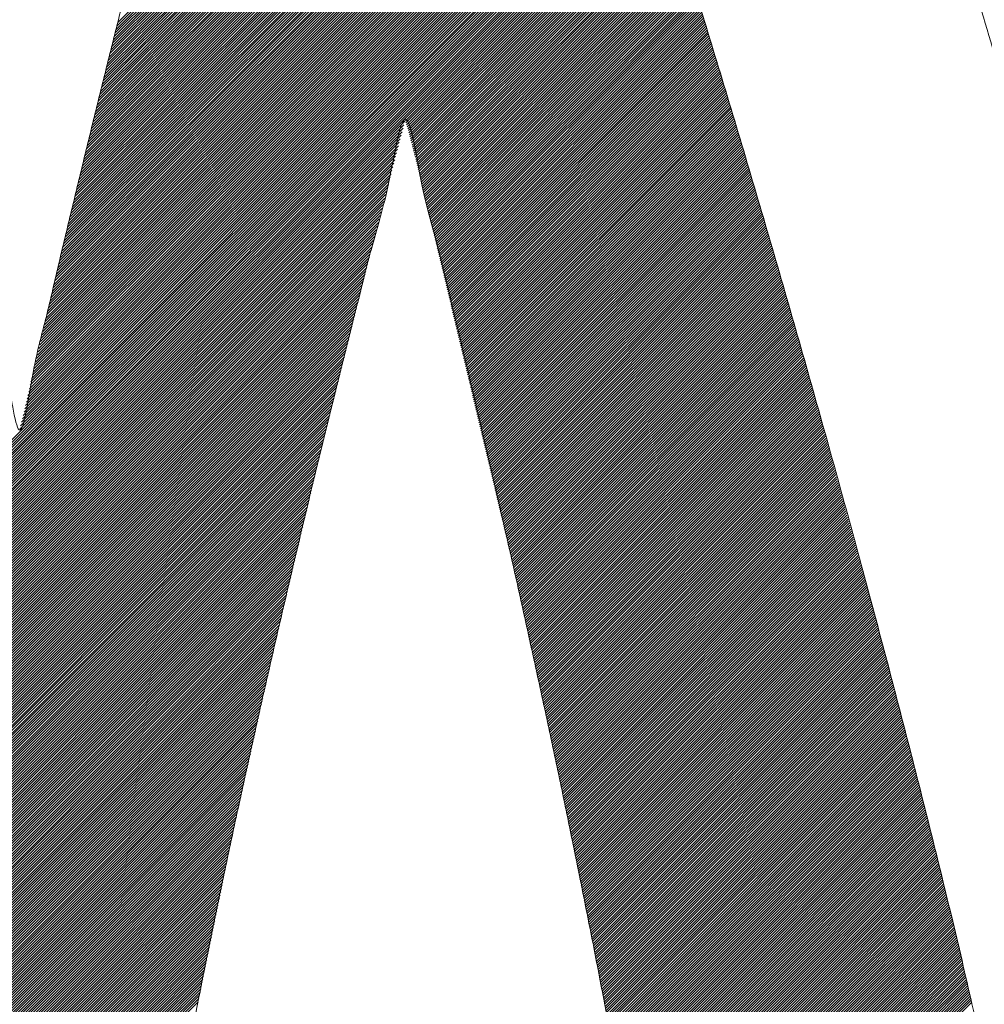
# Model space of a CAD drawing. Header units: millimetres. Extents: x 0 to 1071, y 0 to 742.
# Tile 45 of 133: x 141.66 to 145, y 485.28 to 488.69. Entities that reach past the tile are written whole.
import ezdxf

# ---------------------------------------------------------------- set-up
doc = ezdxf.new("R2010")
doc.units = ezdxf.units.MM
doc.header["$LTSCALE"] = 0.454724
doc.layers.add('NoLayerName_001', color=7, linetype='Continuous')
doc.layers.add('NoLayerName_002', color=7, linetype='Continuous')

# ---------------------------------------------------------------- blocks, each defined once
blk = doc.blocks.new('JZB_0010')
at = {"layer": 'NoLayerName_002', "color": 7, "linetype": 'Continuous', "lineweight": 25}
for p, q in [((9.6498, 4.8115), (7.8478, 3.0095)), ((9.6475, 4.8182), (7.8506, 3.0213)), ((9.6453, 4.8248), (7.8535, 3.0331)), ((9.643, 4.8314), (7.8564, 3.0449)), ((9.6407, 4.838), (7.8593, 3.0567)), ((9.634, 4.8402), (7.8622, 3.0684)), ((9.6251, 4.8402), (7.8651, 3.0802)), ((9.6162, 4.8402), (7.868, 3.092)), ((9.6072, 4.8402), (7.8709, 3.1038)), ((9.5983, 4.8402), (7.8738, 3.1156)), ((9.5894, 4.8402), (7.8767, 3.1274)), ((9.5805, 4.8402), (7.8795, 3.1392)), ((9.5716, 4.8402), (7.8824, 3.151)), ((9.5627, 4.8402), (7.8853, 3.1628)), ((9.5538, 4.8402), (7.8882, 3.1746)), ((9.5449, 4.8402), (7.8911, 3.1864)), ((9.536, 4.8402), (7.894, 3.1982)), ((9.5271, 4.8402), (7.8969, 3.21)), ((9.5182, 4.8402), (7.8998, 3.2218)), ((9.5093, 4.8402), (7.9027, 3.2336)), ((9.5003, 4.8402), (7.9056, 3.2454)), ((9.4914, 4.8402), (7.9084, 3.2572)), ((9.4825, 4.8402), (7.9113, 3.269)), ((9.4736, 4.8402), (7.9142, 3.2808)), ((9.4647, 4.8402), (7.9171, 3.2926)), ((9.4558, 4.8402), (7.92, 3.3044)), ((9.4469, 4.8402), (7.9229, 3.3162)), ((9.438, 4.8402), (7.9258, 3.328)), ((9.4291, 4.8402), (7.9287, 3.3398)), ((9.4202, 4.8402), (7.9316, 3.3516)), ((9.4113, 4.8402), (7.9345, 3.3634)), ((9.4024, 4.8402), (7.9373, 3.3752)), ((9.3934, 4.8402), (7.9402, 3.387)), ((9.3845, 4.8402), (7.9431, 3.3988)), ((9.3756, 4.8402), (7.946, 3.4106)), ((9.3667, 4.8402), (7.9489, 3.4224)), ((9.3578, 4.8402), (7.9518, 3.4342)), ((9.3489, 4.8402), (7.9547, 3.446)), ((9.34, 4.8402), (7.9576, 3.4578)), ((9.3311, 4.8402), (7.9605, 3.4696)), ((9.3222, 4.8402), (7.9634, 3.4814)), ((9.3133, 4.8402), (7.9662, 3.4932)), ((9.3044, 4.8402), (7.9691, 3.505)), ((9.2955, 4.8402), (7.972, 3.5168)), ((9.2865, 4.8402), (7.9749, 3.5286)), ((9.2776, 4.8402), (7.9779, 3.5405)), ((9.2687, 4.8402), (7.9809, 3.5524)), ((9.2598, 4.8402), (7.984, 3.5644)), ((9.2509, 4.8402), (7.987, 3.5763)), ((9.242, 4.8402), (7.99, 3.5883)), ((9.2331, 4.8402), (7.9931, 3.6002)), ((9.2242, 4.8402), (7.9961, 3.6122)), ((9.2153, 4.8402), (7.9992, 3.6241)), ((9.6612, 4.7783), (7.8335, 2.9507)), ((9.6589, 4.785), (7.8363, 2.9624)), ((9.6566, 4.7916), (7.8391, 2.9741)), ((9.6544, 4.7982), (7.842, 2.9859)), ((9.6521, 4.8049), (7.8449, 2.9977)), ((9.6724, 4.7451), (7.8198, 2.8924)), ((9.6702, 4.7517), (7.8225, 2.904)), ((9.6679, 4.7584), (7.8253, 2.9157)), ((9.6657, 4.765), (7.828, 2.9274)), ((9.6634, 4.7717), (7.8308, 2.939)), ((9.6837, 4.7118), (7.806, 2.834)), ((9.6814, 4.7184), (7.8087, 2.8457)), ((9.6792, 4.7251), (7.8115, 2.8574)), ((9.6769, 4.7317), (7.8142, 2.869)), ((9.6747, 4.7384), (7.817, 2.8807)), ((9.695, 4.6785), (7.7922, 2.7757)), ((9.6927, 4.6852), (7.7949, 2.7874)), ((9.6905, 4.6918), (7.7977, 2.799)), ((9.6882, 4.6985), (7.8005, 2.8107)), ((9.686, 4.7051), (7.8032, 2.8224)), ((9.7061, 4.6451), (7.7784, 2.7174)), ((9.7039, 4.6518), (7.7812, 2.7291)), ((9.7017, 4.6585), (7.7839, 2.7407)), ((9.6994, 4.6652), (7.7867, 2.7524)), ((9.6972, 4.6718), (7.7894, 2.7641)), ((9.7195, 4.605), (7.7619, 2.6474)), ((9.7172, 4.6117), (7.7646, 2.6591)), ((9.715, 4.6184), (7.7674, 2.6707)), ((9.7128, 4.625), (7.7701, 2.6824)), ((9.7106, 4.6317), (7.7729, 2.6941)), ((9.7083, 4.6384), (7.7756, 2.7057)), ((9.7306, 4.5716), (7.7481, 2.5891)), ((9.7283, 4.5783), (7.7508, 2.6007)), ((9.7261, 4.5849), (7.7536, 2.6124)), ((9.7239, 4.5916), (7.7563, 2.6241)), ((9.7217, 4.5983), (7.7591, 2.6357)), ((9.7417, 4.5381), (7.7343, 2.5307)), ((9.7395, 4.5448), (7.737, 2.5424)), ((9.7372, 4.5515), (7.7398, 2.5541)), ((9.735, 4.5582), (7.7426, 2.5657)), ((9.7328, 4.5649), (7.7453, 2.5774)), ((9.7528, 4.5047), (7.7205, 2.4724)), ((9.7506, 4.5114), (7.7233, 2.4841)), ((9.7484, 4.5181), (7.726, 2.4957)), ((9.7461, 4.5248), (7.7288, 2.5074)), ((9.7439, 4.5315), (7.7315, 2.5191)), ((9.7639, 4.4713), (7.7067, 2.4141)), ((9.7617, 4.478), (7.7095, 2.4258)), ((9.7595, 4.4847), (7.7122, 2.4374)), ((9.7572, 4.4913), (7.715, 2.4491)), ((9.755, 4.498), (7.7177, 2.4607)), ((9.7749, 4.4377), (7.6932, 2.356)), ((9.7727, 4.4444), (7.6959, 2.3676)), ((9.7705, 4.4512), (7.6985, 2.3792)), ((9.7683, 4.4579), (7.7012, 2.3908)), ((9.7661, 4.4646), (7.704, 2.4024)), ((9.7857, 4.404), (7.6798, 2.2981)), ((9.7835, 4.4107), (7.6825, 2.3097)), ((9.7814, 4.4175), (7.6851, 2.3212)), ((9.7792, 4.4242), (7.6878, 2.3328)), ((9.777, 4.4309), (7.6905, 2.3444)), ((9.7966, 4.3703), (7.6661, 2.2398)), ((9.7944, 4.377), (7.6691, 2.2517)), ((9.7922, 4.3838), (7.6717, 2.2633)), ((9.79, 4.3905), (7.6744, 2.2749)), ((9.7879, 4.3973), (7.6771, 2.2865)), ((9.8031, 4.3501), (6.8026, 1.3497)), ((9.8052, 4.3433), (6.8044, 1.3425)), ((9.8074, 4.3366), (6.8061, 1.3353)), ((9.8009, 4.3568), (7.6594, 2.2153)), ((9.7987, 4.3636), (7.6627, 2.2276)), ((9.8096, 4.3299), (6.8078, 1.3281)), ((9.8117, 4.3231), (6.8095, 1.3209)), ((9.8139, 4.3164), (6.8112, 1.3137)), ((9.8161, 4.3097), (6.813, 1.3065)), ((9.8183, 4.3029), (6.8147, 1.2993)), ((9.8204, 4.2962), (6.8164, 1.2921)), ((9.8226, 4.2894), (6.8181, 1.2849)), ((9.8248, 4.2827), (6.8198, 1.2778)), ((9.8269, 4.276), (6.8215, 1.2706)), ((9.8291, 4.2692), (6.8233, 1.2634)), ((9.8313, 4.2625), (6.825, 1.2562)), ((9.8335, 4.2558), (6.8267, 1.249)), ((9.8356, 4.249), (6.8284, 1.2418)), ((9.8378, 4.2423), (6.8301, 1.2346)), ((9.84, 4.2355), (6.8319, 1.2274)), ((9.8421, 4.2288), (6.8336, 1.2202)), ((9.8443, 4.2221), (6.8353, 1.213)), ((9.8465, 4.2153), (6.8369, 1.2058)), ((9.8486, 4.2086), (6.8385, 1.1985)), ((9.8508, 4.2018), (6.8401, 1.1911)), ((9.853, 4.1951), (6.8417, 1.1838)), ((9.8552, 4.1884), (6.8433, 1.1765)), ((9.8573, 4.1816), (6.8449, 1.1692)), ((9.8595, 4.1749), (6.8464, 1.1618)), ((9.8617, 4.1682), (6.848, 1.1545)), ((9.8638, 4.1614), (6.8496, 1.1472)), ((9.866, 4.1547), (8.9953, 3.284)), ((9.8682, 4.1479), (8.9974, 3.2772)), ((9.8703, 4.1412), (8.9995, 3.2703)), ((9.8725, 4.1345), (9.0016, 3.2635)), ((9.8747, 4.1277), (9.0037, 3.2567)), ((9.8769, 4.121), (9.0057, 3.2498)), ((9.879, 4.1142), (9.0075, 3.2427)), ((9.8812, 4.1075), (9.0093, 3.2356)), ((9.8834, 4.1008), (9.0111, 3.2285)), ((9.8855, 4.094), (9.0129, 3.2214)), ((9.8877, 4.0873), (9.0147, 3.2143)), ((9.8899, 4.0806), (9.0165, 3.2072)), ((9.892, 4.0738), (9.0183, 3.2001)), ((9.8942, 4.0671), (9.0202, 3.193)), ((9.8964, 4.0603), (9.022, 3.1859)), ((9.8986, 4.0536), (9.0238, 3.1788)), ((9.9007, 4.0469), (9.0256, 3.1717)), ((9.9029, 4.0401), (9.0274, 3.1646)), ((9.9051, 4.0334), (9.0292, 3.1575)), ((9.9072, 4.0267), (9.031, 3.1504)), ((9.9094, 4.0199), (9.0328, 3.1433)), ((9.9116, 4.0132), (9.0346, 3.1362)), ((9.9137, 4.0064), (9.0365, 3.1291)), ((9.9158, 3.9996), (9.0383, 3.1221)), ((9.9179, 3.9928), (9.0401, 3.115)), ((9.9201, 3.986), (9.0419, 3.1079)), ((9.9222, 3.9792), (9.0437, 3.1008)), ((9.9243, 3.9724), (9.0455, 3.0937)), ((9.9264, 3.9656), (9.0473, 3.0865)), ((9.9285, 3.9588), (9.049, 3.0794)), ((9.9306, 3.952), (9.0507, 3.0722)), ((9.9327, 3.9452), (9.0525, 3.065)), ((9.9348, 3.9384), (9.0542, 3.0578)), ((9.9369, 3.9316), (9.0559, 3.0506)), ((9.939, 3.9248), (9.0576, 3.0434)), ((9.9411, 3.918), (9.0593, 3.0362)), ((9.9433, 3.9112), (9.0611, 3.029)), ((9.9454, 3.9044), (9.0628, 3.0218)), ((9.9475, 3.8976), (9.0645, 3.0146)), ((9.9496, 3.8908), (9.0662, 3.0075)), ((9.9517, 3.884), (9.0679, 3.0003)), ((9.9538, 3.8772), (9.0697, 2.9931)), ((9.9559, 3.8704), (9.0714, 2.9859)), ((9.958, 3.8636), (9.0731, 2.9787)), ((9.9601, 3.8568), (9.0748, 2.9715)), ((9.9622, 3.85), (9.0765, 2.9643)), ((9.9643, 3.8432), (9.0782, 2.9571)), ((9.9664, 3.8364), (9.08, 2.9499)), ((9.9686, 3.8296), (9.0817, 2.9428)), ((9.9707, 3.8228), (9.0834, 2.9356)), ((9.9728, 3.816), (9.0851, 2.9284)), ((9.9749, 3.8092), (9.0868, 2.9212)), ((9.977, 3.8024), (9.0886, 2.914)), ((9.9791, 3.7956), (9.0903, 2.9068)), ((9.9812, 3.7888), (9.092, 2.8996)), ((9.9833, 3.782), (9.0937, 2.8924)), ((9.9854, 3.7752), (9.0954, 2.8852)), ((9.9875, 3.7684), (9.0972, 2.878)), ((9.9896, 3.7616), (9.0989, 2.8709)), ((9.9918, 3.7548), (9.1006, 2.8637)), ((9.9939, 3.748), (9.1023, 2.8565)), ((9.996, 3.7412), (9.104, 2.8493)), ((9.9981, 3.7344), (9.1057, 2.8421)), ((10.0002, 3.7276), (9.1075, 2.8349)), ((10.0023, 3.7208), (9.1092, 2.8277)), ((10.0044, 3.714), (9.1109, 2.8205)), ((10.0065, 3.7072), (9.1126, 2.8133)), ((10.0086, 3.7004), (9.1143, 2.8061)), ((10.0107, 3.6936), (9.1161, 2.799)), ((10.0128, 3.6868), (9.1178, 2.7918)), ((10.015, 3.68), (9.1195, 2.7846)), ((10.0171, 3.6732), (9.1212, 2.7774)), ((10.0192, 3.6664), (9.1229, 2.7702)), ((10.0213, 3.6596), (9.1247, 2.763)), ((10.0234, 3.6528), (9.1264, 2.7558)), ((10.0255, 3.646), (9.1281, 2.7486)), ((10.0276, 3.6392), (9.1298, 2.7414)), ((10.0297, 3.6324), (9.1315, 2.7343)), ((10.0318, 3.6256), (9.1332, 2.7271)), ((10.0339, 3.6188), (9.135, 2.7199)), ((10.036, 3.612), (9.1367, 2.7127)), ((10.0382, 3.6052), (9.1384, 2.7055)), ((10.0403, 3.5984), (9.1401, 2.6983)), ((10.0424, 3.5916), (9.1418, 2.6911)), ((10.0445, 3.5848), (9.1436, 2.6839)), ((10.0466, 3.578), (9.1453, 2.6767)), ((10.0487, 3.5712), (9.147, 2.6695)), ((10.0508, 3.5644), (9.1487, 2.6624)), ((10.0529, 3.5577), (9.1504, 2.6552)), ((10.055, 3.5509), (9.1522, 2.648)), ((10.0571, 3.5441), (9.1539, 2.6408)), ((10.0592, 3.5373), (9.1556, 2.6336)), ((10.0614, 3.5305), (9.1573, 2.6264)), ((10.0634, 3.5236), (9.159, 2.6192)), ((10.0655, 3.5168), (9.1607, 2.612)), ((10.0676, 3.5099), (9.1625, 2.6048)), ((10.0696, 3.5031), (9.1642, 2.5976)), ((10.0717, 3.4962), (9.1659, 2.5905)), ((10.0737, 3.4894), (9.1676, 2.5833)), ((10.0758, 3.4825), (9.1693, 2.5761)), ((10.0778, 3.4757), (9.1711, 2.5689)), ((10.0799, 3.4688), (9.1728, 2.5617)), ((10.0819, 3.4619), (9.1745, 2.5545)), ((10.084, 3.4551), (9.1762, 2.5473)), ((10.086, 3.4482), (9.1779, 2.5401)), ((10.0881, 3.4414), (9.1797, 2.5329)), ((10.0901, 3.4345), (9.1814, 2.5258)), ((10.0922, 3.4277), (9.1831, 2.5186)), ((10.0943, 3.4208), (9.1848, 2.5114)), ((10.0963, 3.414), (9.1865, 2.5042)), ((10.0984, 3.4071), (9.1882, 2.497)), ((10.1004, 3.4003), (9.19, 2.4898)), ((10.1025, 3.3934), (9.1917, 2.4826)), ((10.1045, 3.3865), (9.1934, 2.4754)), ((10.1066, 3.3797), (9.1951, 2.4682)), ((10.1086, 3.3728), (9.1968, 2.461)), ((10.1107, 3.366), (9.1986, 2.4539)), ((10.1127, 3.3591), (9.2003, 2.4467)), ((10.1148, 3.3523), (9.202, 2.4395)), ((10.1168, 3.3454), (9.2037, 2.4323)), ((10.1189, 3.3386), (9.2054, 2.4251)), ((10.121, 3.3317), (9.2072, 2.4179)), ((10.123, 3.3249), (9.2089, 2.4107)), ((10.1251, 3.318), (9.2106, 2.4035)), ((10.1271, 3.3111), (9.2123, 2.3963)), ((8.9936, 3.2823), (6.8512, 1.1399)), ((10.1292, 3.3043), (9.214, 2.3891)), ((10.1312, 3.2974), (9.2157, 2.382)), ((10.1333, 3.2906), (9.2175, 2.3748)), ((10.1353, 3.2837), (9.2192, 2.3676)), ((10.1374, 3.2769), (9.2209, 2.3604)), ((8.9904, 3.2702), (6.8528, 1.1325)), ((8.9872, 3.258), (6.8544, 1.1252)), ((8.9839, 3.2459), (6.856, 1.1179)), ((10.1394, 3.27), (9.2226, 2.3532)), ((10.1415, 3.2632), (9.2243, 2.346)), ((10.1435, 3.2563), (9.2261, 2.3388)), ((10.1456, 3.2495), (9.2278, 2.3316)), ((10.1477, 3.2426), (9.2295, 2.3244)), ((8.9807, 3.2338), (6.8575, 1.1106)), ((8.9775, 3.2216), (6.8591, 1.1033)), ((8.9743, 3.2095), (6.8607, 1.0959)), ((10.1497, 3.2357), (9.2312, 2.3173)), ((10.1518, 3.2289), (9.2329, 2.3101)), ((10.1538, 3.222), (9.2347, 2.3029)), ((10.1559, 3.2152), (9.2364, 2.2957)), ((10.1579, 3.2083), (9.2381, 2.2885)), ((8.9711, 3.1974), (6.8623, 1.0886)), ((8.9679, 3.1853), (6.8639, 1.0813)), ((8.9647, 3.1731), (6.8655, 1.074)), ((10.16, 3.2015), (9.2398, 2.2813)), ((10.162, 3.1946), (9.2415, 2.2741)), ((10.1641, 3.1878), (9.2432, 2.2669)), ((10.1661, 3.1809), (9.245, 2.2597)), ((10.1682, 3.1741), (9.2467, 2.2525)), ((8.9614, 3.161), (6.867, 1.0666)), ((8.9583, 3.149), (6.8686, 1.0593)), ((10.1702, 3.1672), (9.2484, 2.2454)), ((10.1723, 3.1603), (9.2501, 2.2382)), ((10.1744, 3.1535), (9.2518, 2.231)), ((10.1764, 3.1466), (9.2536, 2.2238)), ((10.1785, 3.1398), (9.2553, 2.2166)), ((8.9552, 3.1369), (6.8702, 1.052)), ((8.952, 3.1249), (6.8718, 1.0447)), ((8.9489, 3.1128), (6.8734, 1.0373)), ((10.1805, 3.1329), (9.257, 2.2094)), ((10.1826, 3.1261), (9.2587, 2.2022)), ((10.1846, 3.1192), (9.2604, 2.195)), ((10.1867, 3.1124), (9.2622, 2.1878)), ((10.1887, 3.1055), (9.2639, 2.1806)), ((8.9457, 3.1008), (6.875, 1.03)), ((8.9426, 3.0887), (6.8765, 1.0227)), ((8.9394, 3.0767), (6.8781, 1.0154)), ((10.1908, 3.0987), (9.2656, 2.1735)), ((10.1928, 3.0918), (9.2673, 2.1663)), ((10.1949, 3.0849), (9.269, 2.1591)), ((10.1969, 3.0781), (9.2707, 2.1519)), ((10.199, 3.0712), (9.2725, 2.1447)), ((8.9363, 3.0646), (6.8797, 1.008)), ((8.9332, 3.0526), (6.8813, 1.0007)), ((8.93, 3.0405), (6.8829, 0.9934)), ((10.2011, 3.0644), (9.2742, 2.1375)), ((10.2031, 3.0575), (9.2759, 2.1303)), ((10.2052, 3.0507), (9.2776, 2.1231)), ((10.2072, 3.0438), (9.2793, 2.1159)), ((10.2093, 3.037), (9.2811, 2.1088)), ((8.9269, 3.0285), (6.8845, 0.9861)), ((8.9237, 3.0164), (6.886, 0.9787)), ((8.9206, 3.0044), (6.8876, 0.9714)), ((10.2113, 3.0301), (9.2828, 2.1016)), ((10.2134, 3.0233), (9.2845, 2.0944)), ((10.2154, 3.0164), (9.2862, 2.0872)), ((10.2174, 3.0095), (9.2879, 2.08)), ((10.2194, 3.0026), (9.2897, 2.0728)), ((8.9174, 2.9923), (6.8892, 0.9641)), ((8.9143, 2.9803), (6.8908, 0.9568)), ((8.9111, 2.9682), (6.8924, 0.9494)), ((10.2214, 2.9956), (9.2914, 2.0656)), ((10.2234, 2.9887), (9.2931, 2.0584)), ((10.2254, 2.9818), (9.2948, 2.0512)), ((10.2274, 2.9749), (9.2965, 2.044)), ((10.2294, 2.968), (9.2982, 2.0369)), ((8.908, 2.9561), (6.894, 0.9421)), ((8.9049, 2.9441), (6.8955, 0.9348)), ((10.2314, 2.9611), (9.3, 2.0297)), ((10.2334, 2.9542), (9.3017, 2.0225)), ((10.2354, 2.9473), (9.3034, 2.0153)), ((10.2374, 2.9404), (9.3051, 2.0081)), ((10.2394, 2.9335), (9.3068, 2.0009)), ((8.9017, 2.932), (6.8971, 0.9275)), ((8.8986, 2.92), (6.8987, 0.9201)), ((8.8954, 2.9079), (6.9003, 0.9128)), ((10.2414, 2.9266), (9.3086, 1.9937)), ((10.2434, 2.9197), (9.3103, 1.9865)), ((10.2454, 2.9128), (9.312, 1.9793)), ((10.2474, 2.9059), (9.3137, 1.9721)), ((8.8923, 2.8959), (6.9019, 0.9055)), ((8.8891, 2.8838), (6.9035, 0.8982)), ((8.886, 2.8718), (6.905, 0.8908)), ((10.2494, 2.8989), (9.3154, 1.965)), ((10.2514, 2.892), (9.3172, 1.9578)), ((10.2534, 2.8851), (9.3189, 1.9506)), ((10.2554, 2.8782), (9.3206, 1.9434)), ((10.2574, 2.8713), (9.3223, 1.9362)), ((8.8829, 2.8597), (6.9066, 0.8835)), ((8.8797, 2.8477), (6.9082, 0.8762)), ((8.8766, 2.8356), (6.9098, 0.8689)), ((10.2594, 2.8644), (9.324, 1.929)), ((10.2614, 2.8575), (9.3257, 1.9218)), ((10.2634, 2.8506), (9.3275, 1.9146)), ((10.2654, 2.8437), (9.3292, 1.9074)), ((10.2674, 2.8368), (9.3309, 1.9003)), ((8.8735, 2.8236), (6.9114, 0.8615)), ((8.8705, 2.8117), (6.913, 0.8542)), ((8.8675, 2.7999), (6.9146, 0.8469)), ((10.2694, 2.8299), (9.3326, 1.8931)), ((10.2714, 2.823), (9.3343, 1.8859)), ((10.2734, 2.8161), (9.3361, 1.8787)), ((10.2754, 2.8092), (9.3378, 1.8715)), ((10.2774, 2.8023), (9.3395, 1.8643)), ((8.8645, 2.788), (6.9161, 0.8396)), ((8.8615, 2.7761), (6.9177, 0.8322)), ((8.8586, 2.7642), (6.9193, 0.8249)), ((10.2794, 2.7953), (9.3412, 1.8571)), ((10.2814, 2.7884), (9.3429, 1.8499)), ((10.2835, 2.7815), (9.3447, 1.8427)), ((10.2855, 2.7746), (9.3464, 1.8355)), ((10.2875, 2.7677), (9.3481, 1.8284)), ((8.8556, 2.7523), (6.9209, 0.8176)), ((8.8526, 2.7404), (6.9225, 0.8103)), ((10.2895, 2.7608), (9.3498, 1.8212)), ((10.2915, 2.7539), (9.3515, 1.814)), ((10.2935, 2.747), (9.3532, 1.8068)), ((10.2955, 2.7401), (9.355, 1.7996)), ((10.2975, 2.7332), (9.3567, 1.7924)), ((8.8496, 2.7285), (6.9241, 0.8029)), ((8.8466, 2.7166), (6.9256, 0.7956)), ((8.8436, 2.7047), (6.9272, 0.7883)), ((10.2995, 2.7263), (9.3584, 1.7852)), ((10.3015, 2.7194), (9.3601, 1.778)), ((10.3035, 2.7125), (9.3618, 1.7708)), ((10.3055, 2.7056), (9.3636, 1.7636)), ((10.3075, 2.6986), (9.3653, 1.7565)), ((8.8407, 2.6928), (6.9288, 0.781)), ((8.8377, 2.6809), (6.9304, 0.7736)), ((8.8347, 2.669), (6.932, 0.7663)), ((10.3095, 2.6917), (9.367, 1.7493)), ((10.3115, 2.6848), (9.3687, 1.7421)), ((10.3135, 2.6779), (9.3703, 1.7348)), ((10.3155, 2.671), (9.3719, 1.7275)), ((10.3175, 2.6641), (9.3735, 1.7202)), ((8.8317, 2.6571), (6.9336, 0.759)), ((8.8287, 2.6452), (6.9351, 0.7517)), ((8.8257, 2.6334), (6.9367, 0.7443)), ((10.3195, 2.6572), (9.3751, 1.7129)), ((10.3215, 2.6503), (9.3767, 1.7055)), ((10.3235, 2.6434), (9.3783, 1.6982)), ((10.3255, 2.6365), (9.3799, 1.6909)), ((10.3275, 2.6296), (9.3815, 1.6836)), ((8.8227, 2.6215), (6.9383, 0.737)), ((8.8198, 2.6096), (6.9399, 0.7297)), ((8.8168, 2.5977), (6.9415, 0.7224)), ((10.3295, 2.6227), (9.3831, 1.6763)), ((10.3315, 2.6158), (9.3847, 1.669)), ((10.3335, 2.6089), (9.3863, 1.6617)), ((10.3355, 2.6019), (9.3879, 1.6544)), ((10.3375, 2.595), (9.3895, 1.647)), ((8.8138, 2.5858), (6.9431, 0.715)), ((8.8108, 2.5739), (6.9446, 0.7077)), ((8.8078, 2.562), (6.9462, 0.7004)), ((10.3395, 2.5881), (9.3911, 1.6397)), ((10.3415, 2.5812), (9.3927, 1.6324)), ((10.3435, 2.5743), (9.3943, 1.6251)), ((10.3455, 2.5674), (9.3959, 1.6178)), ((10.3475, 2.5605), (9.3975, 1.6105)), ((8.8048, 2.5501), (6.9478, 0.6931)), ((8.8019, 2.5382), (6.9494, 0.6857)), ((8.7989, 2.5263), (6.951, 0.6784)), ((10.3495, 2.5536), (9.3991, 1.6032)), ((10.3515, 2.5467), (9.4007, 1.5959)), ((10.3535, 2.5398), (9.4023, 1.5886)), ((10.3555, 2.5329), (9.4039, 1.5812)), ((10.3575, 2.526), (9.4055, 1.5739)), ((8.7959, 2.5144), (6.9526, 0.6711)), ((8.7929, 2.5025), (6.9541, 0.6638)), ((8.7899, 2.4906), (6.9557, 0.6564)), ((10.3595, 2.5191), (9.4071, 1.5666)), ((10.3615, 2.5122), (9.4087, 1.5593)), ((10.3635, 2.5052), (9.4103, 1.552)), ((10.3655, 2.4983), (9.4119, 1.5447)), ((10.3674, 2.4913), (9.4134, 1.5374)), ((8.7869, 2.4787), (6.9573, 0.6491)), ((8.7839, 2.4668), (6.9589, 0.6418)), ((10.3693, 2.4843), (9.415, 1.5301)), ((10.3712, 2.4774), (9.4166, 1.5227)), ((10.3732, 2.4704), (9.4182, 1.5154)), ((10.3751, 2.4634), (9.4198, 1.5081)), ((10.377, 2.4564), (9.4214, 1.5008)), ((8.781, 2.455), (6.9605, 0.6345)), ((8.778, 2.4431), (6.9621, 0.6271)), ((8.775, 2.4312), (6.9636, 0.6198)), ((10.3789, 2.4494), (9.423, 1.4935)), ((10.3809, 2.4424), (9.4246, 1.4862)), ((10.3828, 2.4354), (9.4262, 1.4789)), ((10.3847, 2.4284), (9.4278, 1.4716)), ((8.772, 2.4193), (6.9652, 0.6125)), ((8.769, 2.4074), (6.9668, 0.6052)), ((8.766, 2.3955), (6.9684, 0.5978)), ((10.3866, 2.4215), (9.4294, 1.4643)), ((10.3885, 2.4145), (9.431, 1.4569)), ((10.3905, 2.4075), (9.4326, 1.4496)), ((10.3924, 2.4005), (9.4342, 1.4423)), ((10.3943, 2.3935), (9.4358, 1.435)), ((8.7631, 2.3836), (6.97, 0.5905)), ((8.7601, 2.3717), (6.9716, 0.5832)), ((8.7571, 2.3598), (6.9732, 0.5759)), ((10.3962, 2.3865), (9.4374, 1.4277)), ((10.3981, 2.3795), (9.439, 1.4204)), ((10.4001, 2.3725), (9.4406, 1.4131)), ((10.402, 2.3656), (9.4422, 1.4058)), ((10.4039, 2.3586), (9.4438, 1.3984)), ((8.7541, 2.3479), (6.9747, 0.5686)), ((8.7511, 2.336), (6.9763, 0.5612)), ((8.7481, 2.3241), (6.9779, 0.5539)), ((10.4058, 2.3516), (9.4454, 1.3911)), ((10.4077, 2.3446), (9.447, 1.3838)), ((10.4097, 2.3376), (9.4486, 1.3765)), ((10.4116, 2.3306), (9.4502, 1.3692)), ((10.4135, 2.3236), (9.4518, 1.3619)), ((8.7451, 2.3122), (6.9794, 0.5464)), ((8.7422, 2.3003), (6.9809, 0.539)), ((8.7392, 2.2885), (6.9824, 0.5316)), ((10.4154, 2.3166), (9.4534, 1.3546)), ((10.4173, 2.3096), (9.455, 1.3473)), ((10.4193, 2.3027), (9.4566, 1.34)), ((10.4212, 2.2957), (9.4582, 1.3326)), ((10.4231, 2.2887), (9.4597, 1.3253)), ((8.7362, 2.2766), (6.9839, 0.5242)), ((8.7332, 2.2647), (6.9854, 0.5168)), ((8.7302, 2.2528), (6.9869, 0.5094)), ((10.425, 2.2817), (9.4613, 1.318)), ((10.4269, 2.2747), (9.4629, 1.3107)), ((10.4289, 2.2677), (9.4645, 1.3034)), ((10.4308, 2.2607), (9.4661, 1.2961)), ((10.4327, 2.2537), (9.4677, 1.2888)), ((8.7272, 2.2409), (6.9884, 0.502)), ((8.7243, 2.229), (6.9898, 0.4946)), ((10.4346, 2.2468), (9.4693, 1.2815)), ((10.4365, 2.2398), (9.4709, 1.2741)), ((10.4385, 2.2328), (9.4725, 1.2668)), ((10.4404, 2.2258), (9.4741, 1.2595)), ((10.4423, 2.2188), (9.4757, 1.2522)), ((8.7213, 2.2171), (6.9913, 0.4872)), ((8.7183, 2.2052), (6.9928, 0.4798)), ((8.7153, 2.1933), (6.9943, 0.4724)), ((10.4442, 2.2118), (9.4773, 1.2449)), ((10.4462, 2.2048), (9.4789, 1.2376)), ((10.4481, 2.1978), (9.4805, 1.2303)), ((10.45, 2.1909), (9.4821, 1.223)), ((10.4519, 2.1839), (9.4837, 1.2157)), ((8.7123, 2.1814), (6.9958, 0.4649)), ((8.7093, 2.1695), (6.9973, 0.4575)), ((8.7063, 2.1576), (6.9988, 0.4501)), ((10.4538, 2.1769), (9.4853, 1.2083)), ((10.4558, 2.1699), (9.4869, 1.201)), ((10.4577, 2.1629), (9.4885, 1.1937)), ((10.4596, 2.1559), (9.4901, 1.1864)), ((10.4615, 2.1489), (9.4917, 1.1791)), ((8.7034, 2.1458), (7.0003, 0.4427)), ((8.7006, 2.1341), (7.0018, 0.4353)), ((8.6979, 2.1224), (7.0033, 0.4279)), ((10.4634, 2.1419), (9.4933, 1.1718)), ((10.4654, 2.135), (9.4949, 1.1645)), ((10.4673, 2.128), (9.4965, 1.1572)), ((10.4692, 2.121), (9.4981, 1.1498)), ((8.6951, 2.1107), (7.0048, 0.4205)), ((8.6923, 2.099), (7.0063, 0.4131)), ((8.6895, 2.0874), (7.0078, 0.4057)), ((10.4711, 2.114), (9.4997, 1.1425)), ((10.473, 2.107), (9.5013, 1.1352)), ((10.475, 2.1), (9.5029, 1.1279)), ((10.4769, 2.093), (9.5045, 1.1206)), ((10.4788, 2.086), (9.5061, 1.1133)), ((8.6868, 2.0757), (7.0093, 0.3983)), ((8.684, 2.064), (7.0108, 0.3909)), ((8.6812, 2.0523), (7.0123, 0.3834)), ((10.4807, 2.079), (9.5076, 1.106)), ((10.4826, 2.0721), (9.5092, 1.0987)), ((10.4846, 2.0651), (9.5108, 1.0914)), ((10.4865, 2.0581), (9.5124, 1.084)), ((10.4884, 2.0511), (9.514, 1.0767)), ((8.6784, 2.0406), (7.0138, 0.376)), ((8.6757, 2.029), (7.0153, 0.3686)), ((8.6729, 2.0173), (7.0168, 0.3612)), ((10.4903, 2.0441), (9.5156, 1.0694)), ((10.4922, 2.0371), (9.5171, 1.062)), ((10.4942, 2.0301), (9.5187, 1.0546)), ((10.4961, 2.0231), (9.5202, 1.0472)), ((10.498, 2.0162), (9.5217, 1.0398)), ((8.6701, 2.0056), (7.0183, 0.3538)), ((8.6673, 1.9939), (7.0198, 0.3464)), ((8.6646, 1.9822), (7.0213, 0.339)), ((10.4999, 2.0092), (9.5232, 1.0324)), ((10.5018, 2.0022), (9.5247, 1.025)), ((10.5038, 1.9952), (9.5262, 1.0176)), ((10.5057, 1.9882), (9.5277, 1.0102)), ((10.5076, 1.9812), (9.5292, 1.0028)), ((8.6618, 1.9705), (7.0228, 0.3316)), ((8.659, 1.9589), (7.0243, 0.3242)), ((8.6562, 1.9472), (7.0258, 0.3168)), ((10.5095, 1.9742), (9.5307, 0.9954)), ((10.5115, 1.9672), (9.5322, 0.988)), ((10.5134, 1.9603), (9.5337, 0.9806)), ((10.5153, 1.9533), (9.5352, 0.9732)), ((10.5172, 1.9463), (9.5367, 0.9658)), ((8.6535, 1.9355), (7.0273, 0.3093)), ((8.6507, 1.9238), (7.0288, 0.3019)), ((8.6479, 1.9121), (7.0303, 0.2945)), ((10.5191, 1.9393), (9.5382, 0.9584)), ((10.5211, 1.9323), (9.5397, 0.951)), ((10.523, 1.9253), (9.5413, 0.9436)), ((10.5249, 1.9183), (9.5428, 0.9362)), ((10.5268, 1.9113), (9.5443, 0.9288)), ((8.6451, 1.9004), (7.0318, 0.2871)), ((8.6424, 1.8888), (7.0333, 0.2797)), ((8.6396, 1.8771), (7.0348, 0.2723)), ((10.5287, 1.9044), (9.5458, 0.9214)), ((10.5307, 1.8974), (9.5473, 0.914)), ((10.5326, 1.8904), (9.5488, 0.9066)), ((10.5345, 1.8834), (9.5503, 0.8992)), ((10.5364, 1.8764), (9.5518, 0.8918)), ((8.6368, 1.8654), (7.0363, 0.2649)), ((8.6341, 1.8537), (7.0378, 0.2575)), ((8.6313, 1.842), (7.0393, 0.2501)), ((10.5383, 1.8694), (9.5533, 0.8844)), ((10.5403, 1.8624), (9.5548, 0.877)), ((10.5422, 1.8554), (9.5563, 0.8696)), ((10.5441, 1.8485), (9.5578, 0.8622)), ((8.6285, 1.8303), (7.0408, 0.2426)), ((8.6257, 1.8187), (7.0422, 0.2352)), ((10.546, 1.8415), (9.5593, 0.8548)), ((10.5479, 1.8345), (9.5608, 0.8474)), ((10.5499, 1.8275), (9.5623, 0.84)), ((10.5518, 1.8205), (9.5639, 0.8326)), ((10.5537, 1.8135), (9.5654, 0.8252)), ((8.623, 1.807), (7.0437, 0.2277)), ((8.6202, 1.7953), (7.0451, 0.2203)), ((8.6174, 1.7836), (7.0466, 0.2128)), ((10.5556, 1.8065), (9.5669, 0.8178)), ((10.5575, 1.7995), (9.5684, 0.8104)), ((10.5595, 1.7925), (9.5699, 0.803)), ((10.5614, 1.7856), (9.5714, 0.7956)), ((10.5633, 1.7786), (9.5729, 0.7882)), ((8.6146, 1.7719), (7.048, 0.2053)), ((8.6119, 1.7603), (7.0495, 0.1979)), ((8.6091, 1.7486), (7.0509, 0.1904)), ((10.5652, 1.7716), (9.5744, 0.7808)), ((10.5671, 1.7646), (9.5759, 0.7734)), ((10.5691, 1.7576), (9.5774, 0.766)), ((10.571, 1.7506), (9.5789, 0.7586)), ((10.5729, 1.7436), (9.5804, 0.7511)), ((8.6063, 1.7369), (7.0524, 0.183)), ((8.6035, 1.7252), (7.0538, 0.1755)), ((8.6008, 1.7135), (7.0553, 0.168)), ((10.5748, 1.7366), (9.5819, 0.7437)), ((10.5768, 1.7297), (9.5834, 0.7363)), ((10.5787, 1.7227), (9.5849, 0.7289)), ((10.5806, 1.7157), (9.5865, 0.7215)), ((10.5825, 1.7087), (9.588, 0.7141)), ((8.598, 1.7018), (7.0567, 0.1606)), ((8.5952, 1.6902), (7.0582, 0.1531)), ((8.5924, 1.6785), (7.0596, 0.1457)), ((10.5844, 1.7017), (9.5895, 0.7067)), ((10.5864, 1.6947), (9.591, 0.6993)), ((10.5883, 1.6877), (9.5925, 0.6919)), ((10.5902, 1.6807), (9.594, 0.6845)), ((10.5921, 1.6738), (9.5955, 0.6771)), ((8.5897, 1.6668), (7.0611, 0.1382)), ((8.5869, 1.6551), (7.0625, 0.1307)), ((8.5841, 1.6434), (7.064, 0.1233)), ((10.594, 1.6668), (9.597, 0.6697)), ((10.596, 1.6598), (9.5985, 0.6623)), ((10.5979, 1.6528), (9.6, 0.6549)), ((10.5998, 1.6458), (9.6015, 0.6475)), ((10.6017, 1.6388), (9.603, 0.6401)), ((8.5813, 1.6317), (7.0654, 0.1158)), ((8.5786, 1.6201), (7.0669, 0.1084)), ((8.5758, 1.6084), (7.0683, 0.1009)), ((10.6036, 1.6318), (9.6045, 0.6327)), ((10.6056, 1.6248), (9.606, 0.6253)), ((10.6075, 1.6179), (9.6075, 0.6179)), ((10.6094, 1.6109), (9.6091, 0.6105)), ((10.6113, 1.6039), (9.6106, 0.6031)), ((8.573, 1.5967), (7.0698, 0.0934)), ((8.5702, 1.585), (7.0712, 0.086)), ((8.5675, 1.5733), (7.0726, 0.0785)), ((10.6132, 1.5969), (9.6121, 0.5957)), ((10.6152, 1.5899), (9.6136, 0.5883)), ((10.6171, 1.5829), (9.6151, 0.5809)), ((10.619, 1.5759), (9.6166, 0.5735)), ((8.5647, 1.5617), (7.074, 0.071)), ((8.5619, 1.55), (7.0755, 0.0635)), ((8.5592, 1.5383), (7.0769, 0.056)), ((10.6209, 1.5689), (9.6181, 0.5661)), ((10.6228, 1.5619), (9.6196, 0.5587)), ((10.6248, 1.555), (9.6211, 0.5513)), ((10.6267, 1.548), (9.6226, 0.5439)), ((10.6286, 1.541), (9.6241, 0.5365)), ((8.5564, 1.5266), (7.0783, 0.0485)), ((8.5536, 1.5149), (7.0798, 0.0411)), ((8.5508, 1.5032), (7.0877, 0.0401)), ((10.6305, 1.534), (9.6256, 0.5291)), ((10.6324, 1.527), (9.6271, 0.5217)), ((10.6344, 1.52), (9.6286, 0.5143)), ((10.6363, 1.513), (9.6301, 0.5069)), ((10.6382, 1.506), (9.6317, 0.4995)), ((8.5481, 1.4916), (7.0966, 0.0401)), ((8.5453, 1.4799), (7.1055, 0.0401)), ((8.5425, 1.4682), (7.1144, 0.0401)), ((10.6401, 1.4991), (9.6332, 0.4921)), ((10.6421, 1.4921), (9.6347, 0.4847)), ((10.644, 1.4851), (9.6362, 0.4773)), ((10.6459, 1.4781), (9.6377, 0.4699)), ((10.6478, 1.4711), (9.6392, 0.4625)), ((8.5399, 1.4567), (7.1233, 0.0401)), ((8.5374, 1.4453), (7.1323, 0.0401)), ((8.5348, 1.4338), (7.1412, 0.0401)), ((10.6497, 1.4641), (9.6407, 0.4551)), ((10.6517, 1.4571), (9.6422, 0.4477)), ((10.6535, 1.4501), (9.6437, 0.4403)), ((10.6554, 1.443), (9.6452, 0.4329)), ((10.6572, 1.4359), (9.6467, 0.4255)), ((8.5323, 1.4223), (7.1501, 0.0401)), ((8.5297, 1.4109), (7.159, 0.0401)), ((8.5272, 1.3994), (7.1679, 0.0401)), ((10.659, 1.4289), (9.6482, 0.418)), ((10.6608, 1.4218), (9.6496, 0.4106)), ((10.6627, 1.4147), (9.6511, 0.4031)), ((10.6645, 1.4076), (9.6525, 0.3956)), ((10.6663, 1.4005), (9.6539, 0.3881)), ((8.5246, 1.388), (7.1768, 0.0401)), ((8.5221, 1.3765), (7.1857, 0.0401)), ((8.5195, 1.365), (7.1946, 0.0401)), ((10.6682, 1.3935), (9.6553, 0.3806)), ((10.67, 1.3864), (9.6568, 0.3732)), ((10.6718, 1.3793), (9.6582, 0.3657)), ((10.6737, 1.3722), (9.6596, 0.3582)), ((10.6755, 1.3651), (9.6611, 0.3507)), ((8.517, 1.3536), (7.2035, 0.0401)), ((8.5144, 1.3421), (7.2124, 0.0401)), ((8.5119, 1.3307), (7.2213, 0.0401)), ((10.6773, 1.3581), (9.6625, 0.3433)), ((10.6791, 1.351), (9.6639, 0.3358)), ((10.681, 1.3439), (9.6654, 0.3283)), ((10.6828, 1.3368), (9.6668, 0.3208)), ((8.5093, 1.3192), (7.2302, 0.0401)), ((8.5068, 1.3077), (7.2392, 0.0401)), ((8.5042, 1.2963), (7.2481, 0.0401)), ((10.6846, 1.3298), (9.6682, 0.3133)), ((10.6865, 1.3227), (9.6696, 0.3059)), ((10.6883, 1.3156), (9.6711, 0.2984)), ((10.6901, 1.3085), (9.6725, 0.2909)), ((10.6919, 1.3014), (9.6739, 0.2834)), ((8.5017, 1.2848), (7.257, 0.0401)), ((8.4991, 1.2734), (7.2659, 0.0401)), ((10.6938, 1.2944), (9.6754, 0.2759)), ((10.6956, 1.2873), (9.6768, 0.2685)), ((10.6974, 1.2802), (9.6782, 0.261)), ((10.6993, 1.2731), (9.6796, 0.2535)), ((10.7011, 1.266), (9.6811, 0.246)), ((8.4966, 1.2619), (7.2748, 0.0401)), ((8.494, 1.2505), (7.2837, 0.0401)), ((8.4915, 1.239), (7.2926, 0.0401)), ((10.7029, 1.259), (9.6825, 0.2385)), ((10.7048, 1.2519), (9.6839, 0.2311)), ((10.7066, 1.2448), (9.6854, 0.2236)), ((10.7084, 1.2377), (9.6868, 0.2161)), ((10.7102, 1.2307), (9.6882, 0.2086)), ((8.4889, 1.2275), (7.3015, 0.0401)), ((8.4864, 1.2161), (7.3104, 0.0401)), ((8.4838, 1.2046), (7.3193, 0.0401)), ((10.7121, 1.2236), (9.6896, 0.2011)), ((10.7139, 1.2165), (9.6911, 0.1937)), ((10.7157, 1.2094), (9.6925, 0.1862)), ((10.7176, 1.2023), (9.6939, 0.1787)), ((10.7194, 1.1953), (9.6954, 0.1712)), ((8.4813, 1.1932), (7.3282, 0.0401)), ((8.4787, 1.1817), (7.3371, 0.0401)), ((8.4762, 1.1702), (7.3461, 0.0401)), ((10.7212, 1.1882), (9.6968, 0.1637)), ((10.7231, 1.1811), (9.6982, 0.1563)), ((10.7249, 1.174), (9.6996, 0.1488)), ((10.7267, 1.1669), (9.7011, 0.1413)), ((10.7285, 1.1599), (9.7025, 0.1338)), ((8.4736, 1.1588), (7.355, 0.0401)), ((8.4711, 1.1473), (7.3639, 0.0401)), ((8.4685, 1.1359), (7.3728, 0.0401)), ((10.7304, 1.1528), (9.7039, 0.1263)), ((10.7322, 1.1457), (9.7054, 0.1189)), ((10.734, 1.1386), (9.7068, 0.1114)), ((10.7359, 1.1315), (9.7082, 0.1039)), ((8.466, 1.1244), (7.3817, 0.0401)), ((8.4634, 1.1129), (7.3906, 0.0401)), ((8.4609, 1.1015), (7.3995, 0.0401)), ((10.7377, 1.1245), (9.7096, 0.0964)), ((10.7395, 1.1174), (9.711, 0.0889)), ((10.7413, 1.1103), (9.7124, 0.0813)), ((10.7432, 1.1032), (9.7138, 0.0738)), ((10.745, 1.0962), (9.7152, 0.0663)), ((8.4583, 1.09), (7.4084, 0.0401)), ((8.4558, 1.0786), (7.4173, 0.0401)), ((8.4532, 1.0671), (7.4262, 0.0401)), ((10.7468, 1.0891), (9.7166, 0.0588)), ((10.7487, 1.082), (9.718, 0.0513)), ((10.7505, 1.0749), (9.7194, 0.0438)), ((10.7523, 1.0678), (9.7246, 0.0401)), ((10.7542, 1.0608), (9.7335, 0.0401)), ((8.4507, 1.0557), (7.4351, 0.0401)), ((8.4481, 1.0442), (7.444, 0.0401)), ((8.4456, 1.0327), (7.453, 0.0401)), ((10.756, 1.0537), (9.7424, 0.0401)), ((10.7578, 1.0466), (9.7513, 0.0401)), ((10.7596, 1.0395), (9.7602, 0.0401)), ((10.7615, 1.0324), (9.7691, 0.0401)), ((10.7633, 1.0254), (9.7781, 0.0401)), ((8.443, 1.0213), (7.4619, 0.0401)), ((8.4405, 1.0098), (7.4708, 0.0401)), ((8.4379, 0.9984), (7.4797, 0.0401)), ((10.7651, 1.0183), (9.787, 0.0401)), ((10.767, 1.0112), (9.7959, 0.0401)), ((10.7688, 1.0041), (9.8048, 0.0401)), ((10.7706, 0.9971), (9.8137, 0.0401)), ((10.7725, 0.99), (9.8226, 0.0401)), ((8.4354, 0.9869), (7.4886, 0.0401)), ((8.4328, 0.9754), (7.4975, 0.0401)), ((8.4303, 0.964), (7.5064, 0.0401)), ((10.7743, 0.9829), (9.8315, 0.0401)), ((10.7761, 0.9758), (9.8404, 0.0401)), ((10.7779, 0.9687), (9.8493, 0.0401)), ((10.7798, 0.9617), (9.8582, 0.0401)), ((8.4277, 0.9525), (7.5153, 0.0401)), ((8.4252, 0.9411), (7.5242, 0.0401)), ((8.4226, 0.9296), (7.5331, 0.0401)), ((10.7816, 0.9546), (9.8671, 0.0401)), ((10.7834, 0.9475), (9.8761, 0.0401)), ((10.7852, 0.9404), (9.885, 0.0401)), ((10.787, 0.9332), (9.8939, 0.0401)), ((10.7887, 0.9261), (9.9028, 0.0401)), ((8.4201, 0.9181), (7.542, 0.0401)), ((8.4175, 0.9067), (7.5509, 0.0401)), ((8.415, 0.8952), (7.5599, 0.0401)), ((10.7905, 0.9189), (9.9117, 0.0401)), ((10.7922, 0.9118), (9.9206, 0.0401)), ((10.794, 0.9046), (9.9295, 0.0401)), ((10.7957, 0.8974), (9.9384, 0.0401)), ((10.7975, 0.8903), (9.9473, 0.0401)), ((8.4124, 0.8838), (7.5688, 0.0401)), ((8.4099, 0.8723), (7.5777, 0.0401)), ((8.4073, 0.8609), (7.5866, 0.0401)), ((10.7992, 0.8831), (9.9562, 0.0401)), ((10.801, 0.876), (9.9651, 0.0401)), ((10.8028, 0.8688), (9.974, 0.0401)), ((10.8045, 0.8617), (9.983, 0.0401)), ((10.8063, 0.8545), (9.9919, 0.0401)), ((8.4048, 0.8494), (7.5955, 0.0401)), ((8.4022, 0.8379), (7.6044, 0.0401)), ((8.3997, 0.8265), (7.6133, 0.0401)), ((10.808, 0.8474), (10.0008, 0.0401)), ((10.8098, 0.8402), (10.0097, 0.0401)), ((10.8115, 0.8331), (10.0186, 0.0401)), ((10.8133, 0.8259), (10.0275, 0.0401)), ((10.8151, 0.8188), (10.0364, 0.0401)), ((8.3971, 0.815), (7.6222, 0.0401)), ((8.3946, 0.8036), (7.6311, 0.0401)), ((8.3923, 0.7924), (7.64, 0.0401)), ((10.8168, 0.8116), (10.0453, 0.0401)), ((10.8186, 0.8045), (10.0542, 0.0401)), ((10.8203, 0.7973), (10.0631, 0.0401)), ((10.8221, 0.7902), (10.072, 0.0401)), ((8.39, 0.7812), (7.6489, 0.0401)), ((8.3877, 0.77), (7.6579, 0.0401)), ((8.3854, 0.7588), (7.6668, 0.0401)), ((10.8238, 0.783), (10.0809, 0.0401)), ((10.8256, 0.7759), (10.0899, 0.0401)), ((10.8273, 0.7687), (10.0988, 0.0401)), ((10.8291, 0.7616), (10.1077, 0.0401)), ((10.8309, 0.7544), (10.1166, 0.0401)), ((8.3831, 0.7476), (7.6757, 0.0401)), ((8.3808, 0.7364), (7.6846, 0.0401)), ((8.3785, 0.7252), (7.6935, 0.0401)), ((10.8326, 0.7472), (10.1255, 0.0401)), ((10.8344, 0.7401), (10.1344, 0.0401)), ((10.8361, 0.7329), (10.1433, 0.0401)), ((10.8379, 0.7258), (10.1522, 0.0401)), ((10.8396, 0.7186), (10.1611, 0.0401)), ((8.3762, 0.7139), (7.7024, 0.0401)), ((8.3739, 0.7027), (7.7113, 0.0401)), ((8.3716, 0.6915), (7.7202, 0.0401)), ((10.8414, 0.7115), (10.17, 0.0401)), ((10.8432, 0.7043), (10.1789, 0.0401)), ((10.8449, 0.6972), (10.1878, 0.0401)), ((10.8467, 0.69), (10.1968, 0.0401)), ((10.8484, 0.6829), (10.2057, 0.0401)), ((8.3693, 0.6803), (7.7291, 0.0401)), ((8.367, 0.6691), (7.738, 0.0401)), ((8.3647, 0.6579), (7.7469, 0.0401)), ((10.8502, 0.6757), (10.2146, 0.0401)), ((10.8519, 0.6686), (10.2235, 0.0401)), ((10.8537, 0.6614), (10.2324, 0.0401)), ((10.8554, 0.6543), (10.2413, 0.0401)), ((8.3625, 0.6467), (7.7558, 0.0401)), ((8.3602, 0.6355), (7.7648, 0.0401)), ((8.3579, 0.6243), (7.7737, 0.0401)), ((10.8572, 0.6471), (10.2502, 0.0401)), ((10.859, 0.64), (10.2591, 0.0401)), ((10.8607, 0.6328), (10.268, 0.0401)), ((10.8625, 0.6257), (10.2769, 0.0401)), ((10.8642, 0.6185), (10.2858, 0.0401)), ((8.3556, 0.6131), (7.7826, 0.0401)), ((8.3533, 0.6019), (7.7915, 0.0401)), ((8.351, 0.5907), (7.8004, 0.0401)), ((10.866, 0.6114), (10.2947, 0.0401)), ((10.8677, 0.6042), (10.3037, 0.0401)), ((10.8695, 0.597), (10.3126, 0.0401)), ((10.8712, 0.5899), (10.3215, 0.0401)), ((10.873, 0.5827), (10.3304, 0.0401)), ((8.3487, 0.5795), (7.8093, 0.0401)), ((8.3464, 0.5683), (7.8182, 0.0401)), ((8.3441, 0.5571), (7.8271, 0.0401)), ((8.3418, 0.5459), (7.836, 0.0401)), ((10.8748, 0.5756), (10.3393, 0.0401)), ((10.8765, 0.5684), (10.3482, 0.0401)), ((10.8783, 0.5613), (10.3571, 0.0401)), ((10.88, 0.5541), (10.366, 0.0401)), ((10.8818, 0.547), (10.3749, 0.0401)), ((8.3395, 0.5347), (7.8449, 0.0401)), ((8.3372, 0.5235), (7.8538, 0.0401)), ((8.3349, 0.5123), (7.8627, 0.0401)), ((10.8835, 0.5398), (10.3838, 0.0401)), ((10.8853, 0.5327), (10.3927, 0.0401)), ((10.8871, 0.5255), (10.4016, 0.0401)), ((10.8888, 0.5184), (10.4106, 0.0401)), ((8.3326, 0.5011), (7.8717, 0.0401)), ((8.3303, 0.4899), (7.8806, 0.0401)), ((8.328, 0.4787), (7.8895, 0.0401)), ((10.8906, 0.5112), (10.4195, 0.0401)), ((10.8923, 0.5041), (10.4284, 0.0401)), ((10.8941, 0.4969), (10.4373, 0.0401)), ((10.8958, 0.4898), (10.4462, 0.0401)), ((10.8976, 0.4826), (10.4551, 0.0401)), ((8.3257, 0.4675), (7.8984, 0.0401)), ((8.3234, 0.4563), (7.9073, 0.0401)), ((8.3211, 0.4451), (7.9162, 0.0401)), ((10.8993, 0.4755), (10.464, 0.0401)), ((10.9011, 0.4683), (10.4729, 0.0401)), ((10.9029, 0.4612), (10.4818, 0.0401)), ((10.9046, 0.4539), (10.4907, 0.0401)), ((10.9062, 0.4467), (10.4996, 0.0401)), ((8.3188, 0.4339), (7.9251, 0.0401)), ((8.3166, 0.4227), (7.934, 0.0401)), ((8.3143, 0.4115), (7.9429, 0.0401)), ((10.9079, 0.4395), (10.5085, 0.0401)), ((10.9096, 0.4323), (10.5175, 0.0401)), ((10.9113, 0.4251), (10.5264, 0.0401)), ((10.913, 0.4179), (10.5353, 0.0401)), ((10.9147, 0.4106), (10.5442, 0.0401)), ((8.312, 0.4003), (7.9518, 0.0401)), ((8.3097, 0.3891), (7.9607, 0.0401)), ((8.3074, 0.3778), (7.9696, 0.0401)), ((10.9164, 0.4034), (10.5531, 0.0401)), ((10.9181, 0.3962), (10.562, 0.0401)), ((10.9198, 0.389), (10.5709, 0.0401)), ((10.9215, 0.3818), (10.5798, 0.0401)), ((8.3051, 0.3666), (7.9786, 0.0401)), ((8.3028, 0.3554), (7.9875, 0.0401)), ((8.3005, 0.3442), (7.9964, 0.0401)), ((10.9231, 0.3745), (10.5887, 0.0401)), ((10.9248, 0.3673), (10.5976, 0.0401)), ((10.9265, 0.3601), (10.6065, 0.0401)), ((10.9282, 0.3529), (10.6154, 0.0401)), ((10.9299, 0.3457), (10.6244, 0.0401)), ((8.2982, 0.333), (8.0053, 0.0401)), ((8.2959, 0.3218), (8.0142, 0.0401)), ((8.2936, 0.3106), (8.0231, 0.0401)), ((10.9316, 0.3385), (10.6333, 0.0401)), ((10.9333, 0.3312), (10.6422, 0.0401)), ((10.935, 0.324), (10.6511, 0.0401)), ((10.9367, 0.3168), (10.66, 0.0401)), ((10.9384, 0.3096), (10.6689, 0.0401)), ((8.2913, 0.2994), (8.032, 0.0401)), ((8.289, 0.2882), (8.0409, 0.0401)), ((8.2867, 0.277), (8.0498, 0.0401)), ((10.94, 0.3024), (10.6778, 0.0401)), ((10.9417, 0.2951), (10.6867, 0.0401)), ((10.9434, 0.2879), (10.6956, 0.0401)), ((10.9451, 0.2807), (10.7045, 0.0401)), ((10.9468, 0.2735), (10.7134, 0.0401)), ((8.2844, 0.2658), (8.0587, 0.0401)), ((8.2821, 0.2546), (8.0676, 0.0401)), ((8.2798, 0.2434), (8.0765, 0.0401)), ((10.9485, 0.2663), (10.7224, 0.0401)), ((10.9502, 0.259), (10.7313, 0.0401)), ((10.9519, 0.2518), (10.7402, 0.0401)), ((10.9536, 0.2446), (10.7491, 0.0401)), ((8.2775, 0.2322), (8.0855, 0.0401)), ((10.9553, 0.2374), (10.758, 0.0401)), ((10.957, 0.2302), (10.7669, 0.0401))]:
    blk.add_line(p, q, dxfattribs=at)
at = {"layer": 'NoLayerName_002', "color": 7, "linetype": 'Continuous', "lineweight": 13}
for points, knots in [([(8.3201, 4.8402), (8.3066, 4.7915), (8.2787, 4.6922), (8.2372, 4.5402), (8.1948, 4.3827), (8.1517, 4.2201), (8.1081, 4.0529), (8.0639, 3.8813), (8.0193, 3.7059), (7.9744, 3.527), (7.9293, 3.3451), (7.8841, 3.1607), (7.8389, 2.9731), (7.7938, 2.7872), (7.7488, 2.5871), (7.7042, 2.4336), (7.66, 2.1016), (7.6159, 2.4336), (7.5712, 2.5871), (7.5262, 2.7872), (7.4811, 2.9731), (7.4359, 3.1607), (7.3906, 3.3451), (7.3455, 3.527), (7.3006, 3.7059), (7.2561, 3.8813), (7.2119, 4.0529), (7.1682, 4.2201), (7.1251, 4.3827), (7.0828, 4.5402), (7.0413, 4.6922), (7.0134, 4.7915), (6.9999, 4.8402)], [0, 0, 0, 0, 0.151742, 0.309431, 0.472648, 0.640974, 0.813989, 0.991276, 1.172413, 1.356982, 1.544562, 1.734733, 1.927075, 2.121168, 2.316592, 2.512926, 2.70975, 2.906574, 3.10291, 3.298336, 3.492432, 3.684777, 3.874952, 4.062535, 4.247107, 4.428246, 4.605533, 4.778548, 4.946871, 5.110083, 5.267765, 5.419497, 5.419497, 5.419497, 5.419497]), ([(10.9999, 0.0401), (10.9774, 0.1388), (10.932, 0.3415), (10.8575, 0.6511), (10.7775, 0.9728), (10.6924, 1.3038), (10.6029, 1.6417), (10.5099, 1.9839), (10.4142, 2.3278), (10.3164, 2.6709), (10.2175, 3.0105), (10.1182, 3.3442), (10.0192, 3.6694), (9.9214, 3.9834), (9.8255, 4.2838), (9.7326, 4.5682), (9.67, 4.7515), (9.64, 4.8402)], [0, 0, 0, 0, 0.30368, 0.623018, 0.955372, 1.298091, 1.648519, 2.003997, 2.361863, 2.719453, 3.074103, 3.423147, 3.76392, 4.093758, 4.409999, 4.709981, 4.991049, 4.991049, 4.991049, 4.991049]), ([(10.6801, 4.8402), (10.7057, 4.7342), (10.7563, 4.5179), (10.8423, 4.1904), (10.9353, 3.8545), (11.0356, 3.513), (11.1419, 3.168), (11.2535, 2.822), (11.3696, 2.4772), (11.4893, 2.136), (11.6117, 1.8008), (11.736, 1.4739), (11.8614, 1.1577), (11.9868, 0.8544), (12.1119, 0.5666), (12.2345, 0.296), (12.3196, 0.1237), (12.3601, 0.0401)], [0, 0, 0, 0, 0.327112, 0.666498, 1.015766, 1.372509, 1.734304, 2.098723, 2.463328, 2.825683, 3.183347, 3.533883, 3.874858, 4.203849, 4.518442, 4.816245, 5.094894, 5.094894, 5.094894, 5.094894]), ([(8.24, 0.0401), (8.2526, 0.1056), (8.2779, 0.2386), (8.3185, 0.4405), (8.3613, 0.6475), (8.4063, 0.8589), (8.4533, 1.074), (8.5021, 1.2923), (8.5527, 1.513), (8.6047, 1.7354), (8.658, 1.9591), (8.7124, 2.183), (8.7678, 2.4079), (8.8239, 2.6278), (8.8807, 2.8613), (8.9375, 3.0373), (8.9958, 3.4138), (9.0506, 3.0404), (9.1052, 2.8655), (9.1592, 2.6344), (9.2126, 2.4163), (9.2652, 2.1931), (9.3169, 1.9706), (9.3676, 1.7479), (9.4171, 1.526), (9.4654, 1.3054), (9.5122, 1.0867), (9.5574, 0.8704), (9.6009, 0.6573), (9.6426, 0.4477), (9.6824, 0.2425), (9.7075, 0.107), (9.72, 0.0401)], [0, 0, 0, 0, 0.200039, 0.406182, 0.617762, 0.83411, 1.054556, 1.27843, 1.50506, 1.733773, 1.963897, 2.194759, 2.425685, 2.656002, 2.885035, 3.11211, 3.336554, 3.558181, 3.782458, 4.008785, 4.236563, 4.46519, 4.694068, 4.922594, 5.150169, 5.376193, 5.600065, 5.821186, 6.038956, 6.252775, 6.462046, 6.666171, 6.666171, 6.666171, 6.666171])]:
    blk.add_open_spline(points, degree=3, knots=knots, dxfattribs=at)

msp = doc.modelspace()

# ---------------------------------------------------------------- linework, layer by layer
at = {"layer": 'NoLayerName_001', "color": 7, "linetype": 'Continuous', "lineweight": 25}
for radius, start, end in [(39.5, 318.3301343, 270.7246075), (38, 319.6850908, 271.4325437)]:
    msp.add_arc((150, 487.499924), radius, start, end, dxfattribs=at)

# ---------------------------------------------------------------- block references
at = {"layer": 'NoLayerName_001'}
msp.add_blockref('JZB_0010', (134.000046, 485.059448), dxfattribs=at)

doc.saveas('drawing.dxf')
